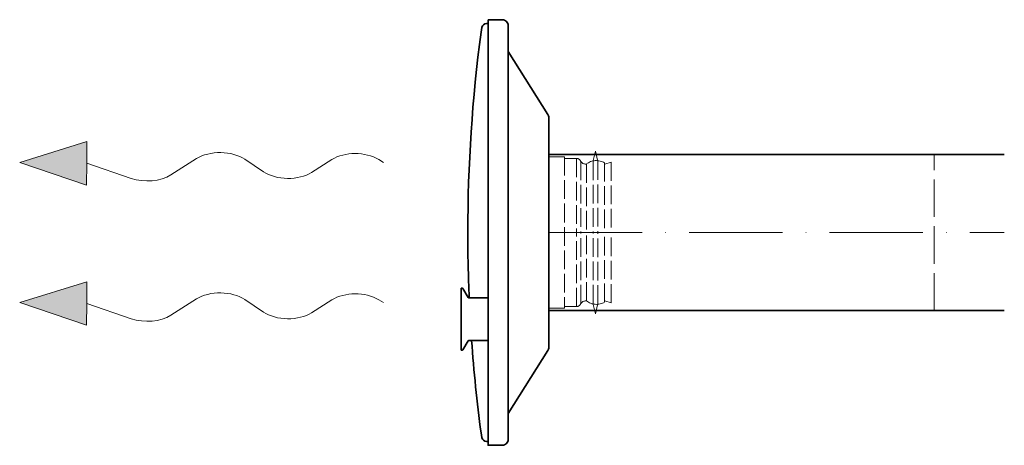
# Model space of a CAD drawing. Header units: millimetres. Extents: x -118717 to 8962, y 22910 to 145283.
# Tile 133 of 193: x -51815 to -51182, y 69449 to 69722. Entities that reach past the tile are written whole.
import ezdxf

# ---------------------------------------------------------------- set-up
doc = ezdxf.new("R2010")
doc.units = ezdxf.units.MM
doc.linetypes.add('ACAD_ISO02W100', pattern=[15, 12, -3])
doc.linetypes.add('ACAD_ISO10W100', pattern=[18, 12, -3, 0, -3])
for name, color, linetype, lineweight in [('VZT_01 SUP (PŘÍVOD) - OBRYS', 5, 'Continuous', 35), ('VZT_02 SUP (PŘÍVOD) - OSA', 5, 'ACAD_ISO10W100', 5), ('VZT_30 DISTRIBUČNÍ PRVKY - OBRYS', 1, 'Continuous', 35)]:
    doc.layers.add(name, color=color, linetype=linetype, lineweight=lineweight)
doc.layers.add('VZT_34 DISTRIBUČNÍ PRVKY - NETISK', color=8, linetype='ACAD_ISO02W100', lineweight=5, plot=False)
doc.layers.add('VZT_39 TLUMIČE HLUKU - NETISK', color=8, linetype='ACAD_ISO02W100', lineweight=5, plot=False)

msp = doc.modelspace()

# ---------------------------------------------------------------- linework, layer by layer
at = {"color": 0, "lineweight": 13}
for p, q in [((-51814.63, 69630.32), (-51771.44, 69643.7)), ((-51771.44, 69643.7), (-51771.62, 69629.74)), ((-51717.57, 69622.29), (-51701.05, 69632.7)), ((-51771.81, 69615.79), (-51814.63, 69630.32)), ((-51771.81, 69615.79), (-51771.62, 69629.74)), ((-51771.62, 69629.74), (-51743, 69620.03)), ((-51670.07, 69632.28), (-51658.15, 69624.31)), ((-51627.18, 69623.89), (-51614.21, 69632.06)), ((-51814.63, 69540.32), (-51771.44, 69553.7)), ((-51771.44, 69553.7), (-51771.62, 69539.74)), ((-51771.81, 69525.79), (-51814.63, 69540.32)), ((-51771.81, 69525.79), (-51771.62, 69539.74)), ((-51771.62, 69539.74), (-51743, 69530.03)), ((-51717.57, 69532.29), (-51701.05, 69542.7)), ((-51670.07, 69542.28), (-51658.15, 69534.31)), ((-51627.18, 69533.89), (-51614.21, 69542.06))]:
    msp.add_line(p, q, dxfattribs=at)
at = {"lineweight": 13}
for p, q in [((-51584.07, 69632.17), (-51580.99, 69630.32)), ((-51584.07, 69542.17), (-51580.99, 69540.32))]:
    msp.add_line(p, q, dxfattribs=at)
at = {"color": 0, "lineweight": 13, "extrusion": (0, 0, -1)}
for centre, start_param, end_param in [((-51685.69, 69623.17), 0.766537, 2.375056), ((-51598.85, 69622.53), 0.766537, 2.320574), ((-51732.93, 69631.82), 3.908129, 5.191299), ((-51642.54, 69633.42), 3.908129, 5.516649), ((-51685.69, 69533.17), 0.766537, 2.375056), ((-51598.85, 69532.53), 0.766537, 2.320574), ((-51732.93, 69541.82), 3.908129, 5.191299), ((-51642.54, 69543.42), 3.908129, 5.516649)]:
    msp.add_ellipse(centre, major_axis=(-21.5, 0.29), ratio=0.625, start_param=start_param, end_param=end_param, dxfattribs=at)
at = {"color": 0, "lineweight": 13}
for points in [[(-51771.81, 69615.79), (-51771.44, 69643.7), (-51814.63, 69630.32)], [(-51771.81, 69525.79), (-51771.44, 69553.7), (-51814.63, 69540.32)]]:
    msp.add_solid(points, dxfattribs=at)
at = {"layer": 'VZT_01 SUP (PŘÍVOD) - OBRYS'}
for points in [[(-51182.47, 69635.32), (-51474.93, 69635.32)], [(-51182.47, 69535.32), (-51474.93, 69535.32)]]:
    msp.add_lwpolyline(points, dxfattribs=at)
at = {"layer": 'VZT_02 SUP (PŘÍVOD) - OSA', "ltscale": 5}
msp.add_lwpolyline([(-51474.93, 69585.32), (-51182.47, 69585.32)], dxfattribs=at)
at = {"layer": 'VZT_30 DISTRIBUČNÍ PRVKY - OBRYS'}
for points in [[(-51513.93, 69721.82), (-51513.93, 69448.82), (-51504.79, 69448.82, 0.414214), (-51500.93, 69452.68), (-51500.93, 69717.96, 0.414214), (-51504.79, 69721.82), (-51513.93, 69721.82)], [(-51526.94, 69585.32, -0.0327), (-51518.43, 69713.86), (-51517.91, 69716.84, -0.36397), (-51514.95, 69719.32), (-51513.93, 69719.32)], [(-51500.93, 69469.23), (-51475.52, 69509.59, 0.141374), (-51474.93, 69511.65), (-51474.93, 69658.99, 0.141374), (-51475.52, 69661.05), (-51500.93, 69701.42)], [(-51526.94, 69585.32, 0.010645), (-51526.01, 69543.36, 0.010645)], [(-51513.93, 69516.07), (-51526.35, 69516.07, 0.267949), (-51526.74, 69515.85), (-51530.05, 69510.12, -0.267949), (-51530.44, 69509.9), (-51531.08, 69509.9), (-51531.08, 69549.54), (-51530.44, 69549.54, -0.267949), (-51530.05, 69549.31), (-51526.74, 69543.58, 0.267949), (-51526.35, 69543.36), (-51513.93, 69543.36)], [(-51524.45, 69516.07, 0.015115), (-51518.43, 69456.79), (-51517.91, 69453.8, 0.36397), (-51514.95, 69451.32), (-51513.93, 69451.32)]]:
    msp.add_lwpolyline(points, format="xyb", dxfattribs=at)
at = {"layer": 'VZT_34 DISTRIBUČNÍ PRVKY - NETISK'}
for points in [[(-51474.93, 69633.82), (-51464.93, 69633.82), (-51464.93, 69536.82), (-51474.93, 69536.82)], [(-51474.93, 69633.82), (-51474.93, 69536.82)], [(-51457.06, 69632.82), (-51457.06, 69585.32)], [(-51454.41, 69630.87), (-51454.41, 69585.32)], [(-51450.77, 69629.23), (-51450.77, 69585.32)], [(-51439.09, 69630), (-51439.09, 69585.32)], [(-51438.87, 69629.05), (-51434.93, 69630.49), (-51434.93, 69585.32)], [(-51457.06, 69537.82), (-51457.06, 69585.32)], [(-51454.41, 69539.77), (-51454.41, 69585.32)], [(-51450.77, 69541.41), (-51450.77, 69585.32)], [(-51439.09, 69540.64), (-51439.09, 69585.32)], [(-51438.87, 69541.59), (-51434.93, 69540.16), (-51434.93, 69585.32)]]:
    msp.add_lwpolyline(points, dxfattribs=at)
for points in [[(-51464.93, 69632.82), (-51457.06, 69632.82, -0.291473), (-51454.66, 69631.29, -0.291473)], [(-51445.04, 69637.44), (-51446.47, 69631.5, 0.058981), (-51446.54, 69630.88), (-51446.54, 69585.32)], [(-51445.04, 69637.44), (-51443.62, 69631.71, -0.060863), (-51443.54, 69631.07), (-51443.54, 69585.32)], [(-51445.04, 69533.2), (-51446.47, 69539.14, -0.058981), (-51446.54, 69539.76), (-51446.54, 69585.32)], [(-51445.04, 69533.2), (-51443.62, 69538.93, 0.060863), (-51443.54, 69539.57), (-51443.54, 69585.32)], [(-51464.93, 69537.82), (-51457.06, 69537.82, 0.291473), (-51454.66, 69539.35, 0.291473)]]:
    msp.add_lwpolyline(points, format="xyb", dxfattribs=at)
for centre, radius, start, end in [((-51451.22, 69633.08), 3.88, 207.49932, 276.67353), ((-51444.36, 69620.98), 10.45, 59.71757, 127.83784), ((-51451.22, 69537.56), 3.88, 83.32647, 152.50068), ((-51444.36, 69549.67), 10.45, 232.16216, 300.28243)]:
    msp.add_arc(centre, radius, start, end, dxfattribs=at)
at = {"layer": 'VZT_39 TLUMIČE HLUKU - NETISK', "ltscale": 2}
msp.add_lwpolyline([(-51182.47, 69535.32), (-51227.47, 69535.32), (-51227.47, 69635.32), (-51182.47, 69635.32)], dxfattribs=at)

doc.saveas('drawing.dxf')
